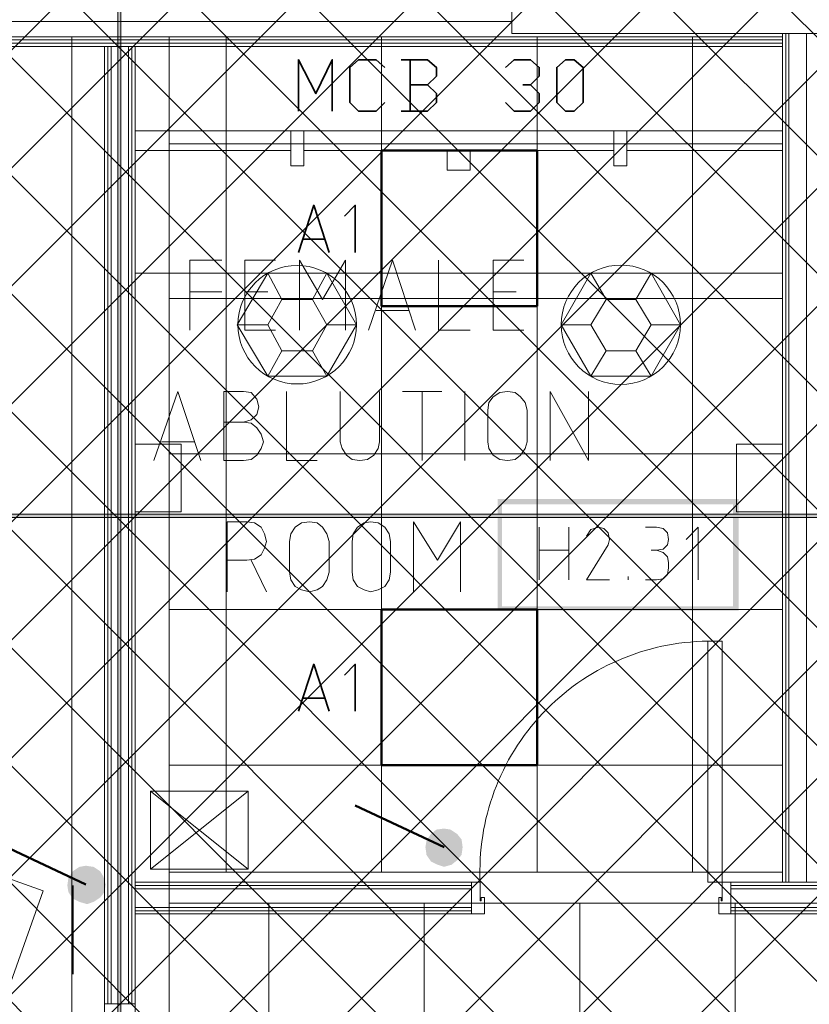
# Model space of a CAD drawing. Header units: millimetres. Extents: x 0.9 to 32.8, y 0.3 to 23.1.
# Tile 72 of 111: x 19.2 to 20.4, y 1.4 to 2.9. Entities that reach past the tile are written whole.
import ezdxf

# ---------------------------------------------------------------- set-up
doc = ezdxf.new("R2010")
doc.units = ezdxf.units.MM
doc.layers.add('PDF_Geometry', color=9, linetype='Continuous', true_color=0x808080)
doc.layers.add('PDF_Solid Fills', color=7, linetype='Continuous')

msp = doc.modelspace()

# ---------------------------------------------------------------- hatches: boundary and pattern name
h = msp.add_hatch()
h.set_pattern_fill('ANSI37', color=256, scale=0.04)
h.paths.add_polyline_path([(14.5873, 4.1666), (23.317, 4.1666), (23.317, 0.705), (14.5873, 0.705)])
at = {"layer": 'PDF_Solid Fills', "true_color": 0x808080, "transparency": 33554559}
msp.add_hatch(color=8, dxfattribs=at).paths.add_polyline_path([(28.2152, 2.1699), (28.2152, 2.1733), (1.3427, 2.1733), (1.3427, 2.1683), (28.2152, 2.1683)])

# ---------------------------------------------------------------- linework, layer by layer
at = {"layer": 'PDF_Geometry', "lineweight": 5}
msp.add_lwpolyline([(19.3904, 0.4266), (19.3904, 22.9344), (19.3904, 22.9143), (19.3854, 22.9143), (19.3854, 22.9344), (19.3854, 0.4266)], dxfattribs=at)
at = {"layer": 'PDF_Geometry', "color": 254, "lineweight": 18, "true_color": 0xdcdcdc}
for points in [[(19.4638, 1.5816), (19.4638, 1.0366), (22.8203, 1.0366), (22.8203, 1.1266), (23.0137, 1.1266), (23.0137, 3.2982), (22.9236, 3.2982), (22.9236, 4.4932), (22.917, 4.4932), (22.917, 4.5949), (22.0504, 4.5949), (22.0504, 2.9432), (22.352, 2.9432), (22.352, 1.5816)], [(19.3154, 1.0366), (19.3154, 2.8999), (15.8622, 2.8999), (15.8622, 1.0366)], [(19.4638, 1.0366), (19.4638, 2.8999), (19.3155, 2.8999), (19.3155, 1.0366)], [(20.3971, 1.6283), (20.3971, 2.8999), (19.4638, 2.8999), (19.4638, 1.6283)]]:
    msp.add_lwpolyline(points, close=True, dxfattribs=at)
at = {"layer": 'PDF_Geometry', "lineweight": 18}
for points in [[(21.9587, 2.9949), (19.9854, 2.9949), (19.9854, 2.9049), (22.0487, 2.9049), (22.0487, 2.9949)], [(19.4121, 2.7266), (19.4121, 2.5399), (20.3971, 2.5399), (20.3971, 2.7266), (20.1604, 2.7266), (20.1604, 2.7032), (20.1404, 2.7032), (20.1404, 2.7266), (19.9221, 2.7266), (19.9221, 2.6966), (19.8871, 2.6966), (19.8871, 2.7266), (19.6688, 2.7266), (19.6688, 2.7032), (19.6488, 2.7032), (19.6488, 2.7266)], [(19.9221, 2.6966), (19.9221, 2.7266), (19.8871, 2.7266), (19.8871, 2.6966)], [(19.6138, 2.5399), (19.7037, 2.5399), (19.7488, 2.4616), (19.7037, 2.3833), (19.6138, 2.3833), (19.5671, 2.4616)], [(20.1971, 2.5399), (20.1054, 2.5399), (20.0604, 2.4616), (20.1054, 2.3833), (20.1971, 2.3833), (20.2421, 2.4616)], [(19.6354, 2.4999), (19.6821, 2.4999), (19.7037, 2.4616), (19.6821, 2.4216), (19.6354, 2.4216), (19.6138, 2.4616)], [(20.1738, 2.4999), (20.1287, 2.4999), (20.1054, 2.4616), (20.1287, 2.4216), (20.1738, 2.4216), (20.1971, 2.4616)], [(20.0087, 2.2833), (20.0054, 2.2733), (19.9987, 2.2633), (19.9904, 2.2566), (19.9787, 2.2549), (19.9671, 2.2566), (19.9571, 2.2633), (19.9504, 2.2733), (19.9487, 2.2833), (19.9487, 2.3316), (19.9504, 2.3432), (19.9571, 2.3516), (19.9671, 2.3583), (19.9787, 2.3599), (19.9904, 2.3583), (19.9987, 2.3516), (20.0054, 2.3432), (20.0087, 2.3316)], [(19.4821, 2.1766), (19.4821, 2.2799), (19.4121, 2.2799), (19.4121, 2.1766)], [(20.3971, 2.1766), (20.3971, 2.2799), (20.3271, 2.2799), (20.3271, 2.1766)], [(19.7071, 2.0849), (19.7037, 2.0733), (19.6971, 2.0633), (19.6888, 2.0583), (19.6771, 2.0549), (19.6654, 2.0583), (19.6554, 2.0633), (19.6488, 2.0733), (19.6471, 2.0849), (19.6471, 2.1316), (19.6488, 2.1433), (19.6554, 2.1533), (19.6654, 2.1599), (19.6771, 2.1616), (19.6888, 2.1599), (19.6971, 2.1533), (19.7037, 2.1433), (19.7071, 2.1316)], [(19.8004, 2.0849), (19.7987, 2.0733), (19.7921, 2.0633), (19.7821, 2.0583), (19.7704, 2.0549), (19.7604, 2.0583), (19.7504, 2.0633), (19.7438, 2.0733), (19.7421, 2.0849), (19.7421, 2.1316), (19.7438, 2.1433), (19.7504, 2.1533), (19.7604, 2.1599), (19.7704, 2.1616), (19.7821, 2.1599), (19.7921, 2.1533), (19.7987, 2.1433), (19.8004, 2.1316)], [(20.3054, 1.6133), (20.2837, 1.6133), (20.2837, 1.9799), (20.3054, 1.9799), (20.3054, 1.6133), (20.3187, 1.6133), (20.3187, 1.5649), (20.3004, 1.5649), (20.3004, 1.5899), (20.3037, 1.5899), (20.3037, 1.5849), (20.3054, 1.5849)], [(18.8755, 1.2816), (19.1271, 1.1916), (19.2721, 1.5999), (19.0205, 1.6899)], [(19.9371, 1.6133), (19.9238, 1.6133), (19.9238, 1.5649), (19.9438, 1.5649), (19.9438, 1.5899), (19.9388, 1.5899), (19.9388, 1.5849), (19.9371, 1.5849)], [(20.9554, 1.5649), (20.9554, 1.6133), (20.3187, 1.6133), (20.3187, 1.5649)], [(19.3654, 1.415), (19.3654, 1.4283), (19.4121, 1.4283), (19.4121, 1.4099), (19.3838, 1.4099), (19.3838, 1.4133), (19.3871, 1.4133), (19.3871, 1.415)]]:
    msp.add_lwpolyline(points, close=True, dxfattribs=at)
for points in [[(17.5855, 2.9232), (19.9854, 2.9232)], [(20.3971, 2.8949), (14.5689, 2.8949)], [(20.3971, 1.6133), (20.3971, 2.9049)], [(20.4021, 1.6133), (20.4021, 2.9049)], [(20.4071, 1.6133), (20.4071, 2.9049)], [(20.4337, 1.6133), (20.4337, 2.9049)], [(20.3971, 2.8899), (14.5689, 2.8899)], [(20.3971, 2.8849), (14.5689, 2.8849)], [(19.3654, 2.8849), (19.3654, 1.4283), (19.4121, 1.4283), (19.4121, 2.8849)], [(19.3704, 1.4283), (19.3704, 2.8849)], [(19.3754, 1.4283), (19.3754, 2.8849)], [(19.4021, 1.4283), (19.4021, 2.8849)], [(19.4071, 1.4283), (19.4071, 2.8849)], [(19.4121, 2.7566), (20.3971, 2.7566)], [(19.6488, 2.7566), (19.6488, 2.7032), (19.6688, 2.7032), (19.6688, 2.7566)], [(20.1604, 2.7566), (20.1604, 2.7032), (20.1404, 2.7032), (20.1404, 2.7566)], [(19.6488, 2.7266), (19.4121, 2.7266)], [(20.1404, 2.7266), (19.6688, 2.7266)], [(20.0621, 2.5399), (20.3971, 2.5399), (20.3971, 2.7266), (20.1604, 2.7266)], [(19.4954, 2.4533), (19.4954, 2.5599), (19.5438, 2.5599)], [(19.6254, 2.4533), (19.5788, 2.4533), (19.5788, 2.5599), (19.6254, 2.5599)], [(19.6621, 2.4533), (19.6621, 2.5599), (19.6971, 2.4999), (19.7321, 2.5599), (19.7321, 2.4533)], [(19.7671, 2.4533), (19.8038, 2.5599), (19.8388, 2.4533)], [(19.8737, 2.5599), (19.8737, 2.4533), (19.9221, 2.4533)], [(20.0038, 2.4533), (19.9571, 2.4533), (19.9571, 2.5599), (20.0038, 2.5599)], [(20.3971, 2.5399), (19.4121, 2.5399)], [(19.6354, 2.4999), (19.6138, 2.5399)], [(19.6821, 2.4999), (19.7037, 2.5399)], [(20.1287, 2.4999), (20.1054, 2.5399)], [(20.1738, 2.4999), (20.1971, 2.5399)], [(19.4954, 2.5116), (19.5438, 2.5116)], [(19.6138, 2.5116), (19.5788, 2.5116)], [(19.9921, 2.5116), (19.9571, 2.5116)], [(19.8288, 2.4833), (19.7787, 2.4833)], [(19.6138, 2.4616), (19.5671, 2.4616)], [(19.7037, 2.4616), (19.7488, 2.4616)], [(20.1054, 2.4616), (20.0604, 2.4616)], [(20.1971, 2.4616), (20.2421, 2.4616)], [(19.6354, 2.4216), (19.6138, 2.3833)], [(19.6821, 2.4216), (19.7037, 2.3833)], [(20.1287, 2.4216), (20.1054, 2.3833)], [(20.1738, 2.4216), (20.1971, 2.3833)], [(19.4404, 2.2549), (19.4771, 2.3599), (19.5121, 2.2549)], [(19.5771, 2.3133), (19.5888, 2.3166), (19.5971, 2.3249), (19.6004, 2.3366), (19.5971, 2.3483), (19.5888, 2.3583), (19.5771, 2.3599), (19.5471, 2.3599), (19.5471, 2.2549), (19.5771, 2.2549), (19.5888, 2.2566), (19.5971, 2.2633), (19.6038, 2.2733), (19.6071, 2.2833), (19.6038, 2.2949), (19.5971, 2.3049), (19.5888, 2.3116), (19.5771, 2.3133), (19.5471, 2.3133)], [(19.6421, 2.3599), (19.6421, 2.2549), (19.6888, 2.2549)], [(19.7238, 2.3599), (19.7238, 2.2833), (19.7271, 2.2733), (19.7338, 2.2633), (19.7421, 2.2566), (19.7538, 2.2549), (19.7654, 2.2566), (19.7754, 2.2633), (19.7821, 2.2733), (19.7838, 2.2833), (19.7838, 2.3599)], [(19.8188, 2.3599), (19.8788, 2.3599)], [(19.8488, 2.2549), (19.8488, 2.3599)], [(19.9138, 2.2549), (19.9138, 2.3599)], [(20.0437, 2.2549), (20.0437, 2.3599), (20.1021, 2.2549), (20.1021, 2.3599)], [(19.5021, 2.2833), (19.4521, 2.2833)], [(19.5521, 2.0549), (19.5521, 2.1616), (19.5821, 2.1616), (19.5938, 2.1599), (19.6038, 2.1533), (19.6088, 2.1433), (19.6121, 2.1316), (19.6088, 2.1216), (19.6038, 2.1116), (19.5938, 2.1049), (19.5821, 2.1033), (19.5521, 2.1033)], [(19.8354, 2.0549), (19.8354, 2.1616), (19.8721, 2.1033), (19.9071, 2.1616), (19.9071, 2.0549)], [(20.0271, 2.0733), (20.0271, 2.1533)], [(20.0721, 2.1533), (20.0721, 2.0733)], [(20.1338, 2.0733), (20.0988, 2.0733), (20.1321, 2.1266), (20.1338, 2.1349), (20.1321, 2.1449), (20.1254, 2.1516), (20.1171, 2.1533), (20.1054, 2.1499), (20.0988, 2.1399)], [(20.1887, 2.1533), (20.2054, 2.1533), (20.2154, 2.1516), (20.2221, 2.1449), (20.2237, 2.1349), (20.2221, 2.1266), (20.2154, 2.1199), (20.2054, 2.1183), (20.1971, 2.1183)], [(20.2688, 2.0733), (20.2688, 2.1533), (20.2504, 2.1349)], [(20.0271, 2.1183), (20.0721, 2.1183)], [(20.1887, 2.0733), (20.2054, 2.0733), (20.2154, 2.0749), (20.2221, 2.0816), (20.2237, 2.0916), (20.2237, 2.0999), (20.2221, 2.1083), (20.2154, 2.1149), (20.2054, 2.1183)], [(19.5888, 2.1033), (19.6121, 2.0549)], [(20.1621, 2.0733), (20.1621, 2.0783)], [(19.5838, 1.7516), (19.4354, 1.6333)], [(19.5838, 1.6333), (19.4354, 1.7516), (19.4354, 1.6333), (19.5838, 1.6333), (19.5838, 1.7516), (19.4354, 1.7516)], [(19.4121, 1.6133), (19.9238, 1.6133), (19.9238, 1.5649), (19.4121, 1.5649)], [(19.9238, 1.6083), (19.4121, 1.6083)], [(19.9238, 1.6033), (19.4121, 1.6033)], [(20.9554, 1.6083), (20.3187, 1.6083)], [(20.9554, 1.6033), (20.3187, 1.6033)], [(19.9238, 1.5749), (19.4121, 1.5749)], [(20.9554, 1.5749), (20.3187, 1.5749)], [(19.9238, 1.5699), (19.4121, 1.5699)], [(20.9554, 1.5699), (20.3187, 1.5699)]]:
    msp.add_lwpolyline(points, dxfattribs=at)
at = {"layer": 'PDF_Geometry', "color": 254, "lineweight": 18, "true_color": 0xdcdcdc}
for points in [[(19.5504, 1.6283), (19.5504, 2.8999)], [(19.7871, 1.6283), (19.7871, 2.8999)], [(20.0237, 1.6283), (20.0237, 2.8999)], [(20.2604, 1.6283), (20.2604, 2.8999)], [(19.4638, 2.7366), (20.3971, 2.7366)], [(19.4638, 2.5016), (20.3971, 2.5016)], [(19.4638, 2.2649), (20.3971, 2.2649)], [(19.4638, 2.0283), (20.3971, 2.0283)], [(19.4638, 1.7916), (20.3971, 1.7916)], [(19.6154, 1.0366), (19.6154, 1.5816)], [(19.8521, 1.0366), (19.8521, 1.5816)], [(20.0888, 1.0366), (20.0888, 1.5816)], [(20.3254, 1.0366), (20.3254, 1.5816)]]:
    msp.add_lwpolyline(points, dxfattribs=at)
at = {"layer": 'PDF_Geometry', "color": 7, "lineweight": 35}
for points in [[(19.6604, 2.7866), (19.6604, 2.8649), (19.6871, 2.8132), (19.7121, 2.8649), (19.7121, 2.7866)], [(19.7921, 2.7999), (19.7787, 2.7866), (19.7521, 2.7866), (19.7388, 2.7999), (19.7388, 2.8532), (19.7521, 2.8649), (19.7787, 2.8649), (19.7921, 2.8532)], [(19.8571, 2.8266), (19.8704, 2.8399), (19.8704, 2.8532), (19.8571, 2.8649), (19.8171, 2.8649)], [(19.8304, 2.8649), (19.8304, 2.7866)], [(19.9754, 2.8532), (19.9887, 2.8649), (20.0138, 2.8649), (20.0271, 2.8532), (20.0271, 2.8399), (20.0138, 2.8266), (20.0021, 2.8266)], [(19.8171, 2.7866), (19.8571, 2.7866), (19.8704, 2.7999), (19.8704, 2.8132), (19.8571, 2.8266), (19.8304, 2.8266)], [(20.0138, 2.8266), (20.0271, 2.8132), (20.0271, 2.7999), (20.0138, 2.7866), (19.9887, 2.7866), (19.9754, 2.7999)], [(19.6604, 2.5716), (19.6838, 2.6433), (19.7071, 2.5716)], [(19.7471, 2.5716), (19.7471, 2.6433), (19.7304, 2.6266)], [(19.7004, 2.5916), (19.6671, 2.5916)], [(19.6604, 1.8733), (19.6838, 1.9449), (19.7071, 1.8733)], [(19.7471, 1.8733), (19.7471, 1.9449), (19.7304, 1.9283)], [(19.7004, 1.8933), (19.6671, 1.8933)], [(19.3171, 1.4733), (19.3171, 1.6083)]]:
    msp.add_lwpolyline(points, dxfattribs=at)
msp.add_lwpolyline([(20.0671, 2.7866), (20.0537, 2.7999), (20.0537, 2.8532), (20.0671, 2.8649), (20.0804, 2.8649), (20.0937, 2.8532), (20.0937, 2.7999), (20.0804, 2.7866)], close=True, dxfattribs=at)
at = {"layer": 'PDF_Geometry', "color": 3, "lineweight": 50}
for points in [[(20.0237, 2.4899), (20.0237, 2.7266), (19.7871, 2.7266), (19.7871, 2.4899)], [(20.0237, 1.7916), (20.0237, 2.0283), (19.7871, 2.0283), (19.7871, 1.7916)]]:
    msp.add_lwpolyline(points, close=True, dxfattribs=at)
at = {"layer": 'PDF_Geometry', "lineweight": 5}
msp.add_lwpolyline([(28.2152, 2.1699), (28.2152, 2.1733), (1.3427, 2.1733), (1.3427, 2.1683), (28.2152, 2.1683)], close=True, dxfattribs=at)
at = {"layer": 'PDF_Geometry', "color": 1, "lineweight": 50}
for points in [[(19.8821, 1.6666), (19.7471, 1.7299)], [(19.3371, 1.6099), (19.2021, 1.6733)]]:
    msp.add_lwpolyline(points, dxfattribs=at)
at = {"layer": 'PDF_Geometry', "lineweight": 18}
for centre, radius in [((19.6585, 2.4616), 0.0902), ((20.1512, 2.4616), 0.0908)]:
    msp.add_circle(centre, radius, dxfattribs=at)
msp.add_arc((20.287, 1.6297), 0.3503, 90.5261, 182.6851, dxfattribs=at)
at = {"layer": 'PDF_Solid Fills', "color": 8, "lineweight": 5, "true_color": 0x808080, "transparency": 33554559}
msp.add_solid([(19.3904, 0.4266), (19.3904, 22.9343), (19.3854, 0.4266), (19.3854, 22.9343)], dxfattribs=at)
at = {"layer": 'PDF_Solid Fills', "color": 8, "lineweight": 18, "true_color": 0x808080, "transparency": 33554559}
for points in [[(19.9638, 2.0266), (19.9704, 2.0333), (19.9638, 2.1966)], [(19.9704, 2.0333), (19.9638, 2.1966), (19.9704, 2.1883)], [(19.9638, 2.1966), (19.9704, 2.1883), (20.3304, 2.1966)], [(19.9704, 2.1883), (20.3304, 2.1966), (20.3221, 2.1883)], [(20.3304, 2.1966), (20.3221, 2.1883), (20.3304, 2.0266)], [(20.3221, 2.1883), (20.3304, 2.0266), (20.3221, 2.0333)], [(20.3304, 2.0266), (20.3221, 2.0333), (19.9638, 2.0266)], [(20.3221, 2.0333), (19.9638, 2.0266), (19.9704, 2.0333)]]:
    msp.add_solid(points, dxfattribs=at)
at = {"layer": 'PDF_Solid Fills', "color": 1, "lineweight": 50, "transparency": 33554559}
for points in [[(19.8621, 1.6866), (19.8704, 1.6933), (19.8821, 1.6666)], [(19.8704, 1.6933), (19.8821, 1.6949), (19.8821, 1.6666)], [(19.8821, 1.6949), (19.8921, 1.6933), (19.8821, 1.6666)], [(19.8921, 1.6933), (19.9021, 1.6866), (19.8821, 1.6666)], [(19.8554, 1.6766), (19.8621, 1.6866), (19.8821, 1.6666)], [(19.9021, 1.6866), (19.9088, 1.6783), (19.8821, 1.6666)], [(19.9088, 1.6783), (19.9104, 1.6666), (19.8821, 1.6666)], [(19.8538, 1.6666), (19.8554, 1.6766), (19.8821, 1.6666)], [(19.8554, 1.6549), (19.8538, 1.6666), (19.8821, 1.6666)], [(19.8621, 1.6449), (19.8554, 1.6549), (19.8821, 1.6666)], [(19.8721, 1.6399), (19.8621, 1.6449), (19.8821, 1.6666)], [(19.8821, 1.6366), (19.8721, 1.6399), (19.8821, 1.6666)], [(19.9104, 1.6666), (19.9088, 1.6549), (19.8821, 1.6666)], [(19.9088, 1.6549), (19.9021, 1.6466), (19.8821, 1.6666)], [(19.9021, 1.6466), (19.8937, 1.6399), (19.8821, 1.6666)], [(19.8937, 1.6399), (19.8821, 1.6366), (19.8821, 1.6666)], [(19.3171, 1.6299), (19.3271, 1.6366), (19.3371, 1.6099)], [(19.3271, 1.6366), (19.3371, 1.6383), (19.3371, 1.6099)], [(19.3371, 1.6383), (19.3488, 1.6366), (19.3371, 1.6099)], [(19.3488, 1.6366), (19.3588, 1.6299), (19.3371, 1.6099)], [(19.3088, 1.6083), (19.3104, 1.6199), (19.3371, 1.6099)], [(19.3104, 1.6199), (19.3171, 1.6299), (19.3371, 1.6099)], [(19.3588, 1.6299), (19.3638, 1.6216), (19.3371, 1.6099)], [(19.3638, 1.6216), (19.3671, 1.6099), (19.3371, 1.6099)], [(19.3104, 1.5983), (19.3088, 1.6083), (19.3371, 1.6099)], [(19.3171, 1.5883), (19.3104, 1.5983), (19.3371, 1.6099)], [(19.3271, 1.5833), (19.3171, 1.5883), (19.3371, 1.6099)], [(19.3388, 1.5799), (19.3271, 1.5833), (19.3371, 1.6099)], [(19.3671, 1.6099), (19.3654, 1.5983), (19.3371, 1.6099)], [(19.3654, 1.5983), (19.3588, 1.5899), (19.3371, 1.6099)], [(19.3588, 1.5899), (19.3488, 1.5833), (19.3371, 1.6099)], [(19.3488, 1.5833), (19.3388, 1.5799), (19.3371, 1.6099)]]:
    msp.add_solid(points, dxfattribs=at)

doc.saveas('drawing.dxf')
